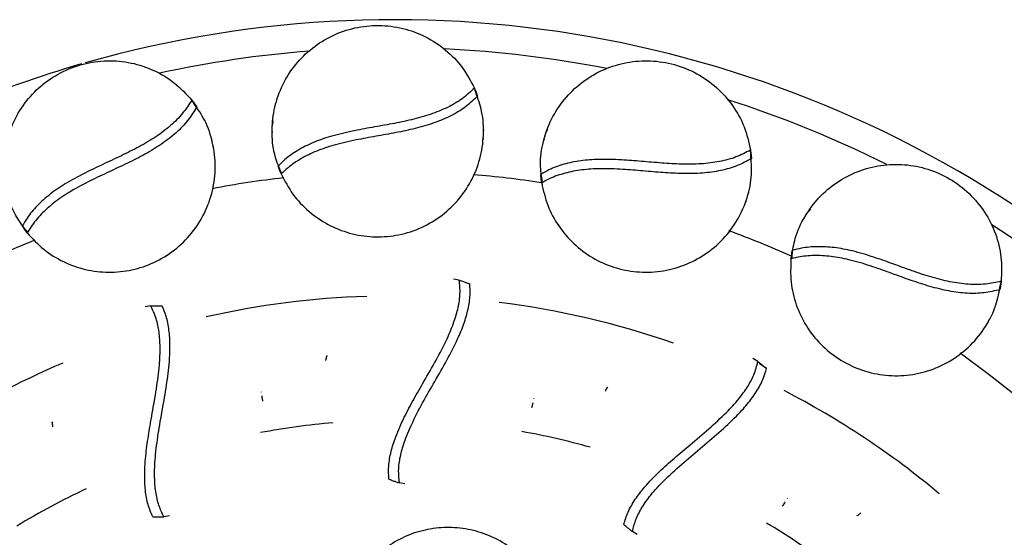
# Model space of a CAD drawing. Header units: millimetres. Extents: x 1128 to 3106, y 573 to 3385.
# Tile 5 of 44: x 1295 to 1505, y 951 to 1061. Entities that reach past the tile are written whole.
import ezdxf

# ---------------------------------------------------------------- set-up
doc = ezdxf.new("R2010")
doc.units = ezdxf.units.MM

msp = doc.modelspace()

# ---------------------------------------------------------------- linework, layer by layer
at = {"color": 7, "linetype": 'Continuous', "lineweight": 25}
for p, q in [((1391.93, 1046.58), (1392.61, 1045.17)), ((1331.76, 1044.08), (1332.78, 1042.89)), ((1349, 1039.91), (1348.88, 1039.25)), ((1348.85, 1037.64), (1348.83, 1037.44)), ((1393.87, 1038.02), (1393.81, 1037.44)), ((1407.5, 1038.1), (1407.21, 1037.49)), ((1335.85, 1036.31), (1335.95, 1035.73)), ((1336.28, 1034.55), (1336.3, 1034.25)), ((1393.82, 1036.2), (1393.77, 1035.92)), ((1406.77, 1035.94), (1406.7, 1035.75)), ((1450.69, 1033.43), (1450.98, 1031.89)), ((1350.09, 1030.29), (1350.78, 1028.87)), ((1406.06, 1028.51), (1406.36, 1026.97)), ((1450.35, 1024.65), (1450.14, 1024.11)), ((1449.83, 1022.91), (1449.71, 1022.65)), ((1463.54, 1021.2), (1463.1, 1020.69)), ((1462.27, 1019.31), (1462.15, 1019.14)), ((1295.57, 1017.51), (1296.6, 1016.32)), ((1459.67, 1012.32), (1459.56, 1010.75)), ((1388.7, 1005.97), (1387.48, 1006.19)), ((1504.05, 1005.51), (1503.93, 1003.95)), ((1322.97, 1000.5), (1321.74, 1000.29)), ((1501.45, 997.12), (1501.11, 996.65)), ((1500.5, 995.58), (1500.31, 995.36)), ((1360.52, 989.92), (1360.47, 989.78)), ((1452.35, 988.63), (1451.27, 989.26)), ((1454.18, 987.12), (1452.65, 988.24)), ((1346.5, 982.21), (1346.5, 982.13)), ((1420.37, 983.18), (1420.28, 983.07)), ((1346.76, 980.42), (1346.76, 980.22)), ((1404.56, 980.74), (1404.54, 980.66)), ((1404.19, 978.96), (1404.13, 978.78)), ((1301.97, 975.77), (1301.97, 975.62)), ((1377.14, 962.55), (1375.96, 962.77)), ((1458.62, 959.49), (1458.57, 959.43)), ((1457.67, 957.95), (1457.54, 957.8)), ((1326.95, 955.74), (1325.77, 955.54)), ((1474.31, 956.38), (1474.18, 956.31)), ((1426.63, 951.78), (1425.59, 952.39))]:
    msp.add_line(p, q, dxfattribs=at)
at = {"color": 1, "linetype": 'Continuous', "lineweight": 25, "flags": 128}
msp.add_lwpolyline([(1495.48, 990.47), (1501.66, 985.89), (1506.86, 981.74)], dxfattribs=at)
at = {"color": 7, "linetype": 'Continuous', "lineweight": 25}
for start, end in [(358.8745, 105.9191), (106.1121, 119.5735)]:
    msp.add_arc((1374.83, 821.48), 240, start, end, dxfattribs=at)
at = {"color": 1, "linetype": 'Continuous', "lineweight": 25}
for radius, start, end in [(234, 94.4171, 102.345), (234, 78.8458, 87.3854), (234, 63.3421, 72.3018), (207.64, 81.3217, 85.3406), (207.64, 96.5001, 100.7669), (234, 47.9231, 57.0497), (207.64, 65.9325, 69.9118), (207.64, 111.6581, 116.1293), (181.14, 91.8466, 102.7775), (181.14, 70.8157, 82.9064), (181.14, 112.9392, 122.5373), (181.14, 50.1065, 62.6904), (154.64, 94.8353, 100.6125), (154.64, 74.3318, 79.8656), (154.64, 115.1011, 121.326), (154.64, 53.6291, 59.1132)]:
    msp.add_arc((1374.83, 821.48), radius, start, end, dxfattribs=at)
at = {"color": 7, "linetype": 'Continuous', "lineweight": 25}
for points, knots in [([(1350.61, 1029.21), (1350.15, 1030.41), (1349.07, 1033.17), (1348.66, 1037.85), (1349.23, 1042.89), (1350.94, 1047.69), (1353.67, 1051.98), (1357.28, 1055.56), (1361.6, 1058.24), (1366.44, 1059.91), (1371.57, 1060.45), (1376.71, 1059.8), (1381.59, 1058.01), (1385.9, 1055.16), (1389.54, 1051.43), (1391.14, 1048.38), (1391.94, 1046.86)], [0, 0, 0, 0, 0.054635, 0.126713, 0.198773, 0.27084, 0.342924, 0.414991, 0.487051, 0.559129, 0.632615, 0.706086, 0.779557, 0.853044, 0.926529, 1, 1, 1, 1]), ([(1296.35, 1016.61), (1295.59, 1017.64), (1293.83, 1020.03), (1292.23, 1024.45), (1291.47, 1029.47), (1291.88, 1034.54), (1293.41, 1039.39), (1295.97, 1043.78), (1299.45, 1047.49), (1303.7, 1050.35), (1308.51, 1052.2), (1313.64, 1052.91), (1318.81, 1052.45), (1323.72, 1050.8), (1328.2, 1048.14), (1330.53, 1045.61), (1331.7, 1044.35)], [0, 0, 0, 0, 0.054635, 0.126713, 0.198773, 0.27084, 0.342924, 0.414991, 0.487051, 0.559129, 0.632615, 0.706086, 0.779557, 0.853044, 0.926529, 1, 1, 1, 1]), ([(1406.29, 1027.35), (1406.15, 1028.62), (1405.82, 1031.56), (1406.64, 1036.19), (1408.49, 1040.92), (1411.39, 1045.1), (1415.13, 1048.54), (1419.55, 1051.06), (1424.42, 1052.54), (1429.52, 1052.89), (1434.61, 1052.09), (1439.42, 1050.14), (1443.66, 1047.15), (1447.09, 1043.27), (1449.64, 1038.73), (1450.4, 1035.37), (1450.77, 1033.69)], [0, 0, 0, 0, 0.054635, 0.126713, 0.198773, 0.27084, 0.342924, 0.414991, 0.487051, 0.559129, 0.632615, 0.706086, 0.779557, 0.853044, 0.926529, 1, 1, 1, 1]), ([(1391.94, 1046.86), (1391.11, 1046.1), (1389.44, 1044.58), (1386.25, 1042.72), (1382.58, 1041.24), (1378.58, 1040.12), (1374.38, 1039.27), (1370.12, 1038.53), (1365.66, 1037.72), (1361.4, 1036.7), (1357.5, 1035.34), (1354.24, 1033.69), (1351.79, 1031.97), (1350.56, 1030.75), (1350.09, 1030.29)], [0, 0, 0, 0, 0.086355, 0.172652, 0.259123, 0.345634, 0.430021, 0.515276, 0.60052, 0.698033, 0.781415, 0.86494, 0.948501, 1, 1, 1, 1]), ([(1350.76, 1028.6), (1351.53, 1027.13), (1353.07, 1024.18), (1356.53, 1020.54), (1360.65, 1017.7), (1365.3, 1015.84), (1370.24, 1015.05), (1375.28, 1015.36), (1380.17, 1016.79), (1384.65, 1019.31), (1388.45, 1022.77), (1391.37, 1026.99), (1393.28, 1031.77), (1394.03, 1036.84), (1393.75, 1041.71), (1392.7, 1044.65), (1392.22, 1045.98)], [0, 0, 0, 0, 0.071246, 0.142514, 0.213766, 0.28501, 0.356275, 0.427531, 0.500615, 0.573709, 0.646817, 0.719907, 0.792992, 0.866091, 0.939196, 1, 1, 1, 1]), ([(1392.61, 1045.17), (1391.79, 1044.4), (1390.16, 1042.85), (1387.01, 1040.94), (1383.37, 1039.42), (1379.39, 1038.26), (1375.2, 1037.39), (1370.95, 1036.64), (1366.49, 1035.84), (1362.2, 1034.85), (1358.26, 1033.54), (1354.96, 1031.92), (1352.48, 1030.24), (1351.23, 1029.05), (1350.76, 1028.6)], [0, 0, 0, 0, 0.0869052, 0.1737485, 0.2608209, 0.3479292, 0.4321209, 0.5171703, 0.6022141, 0.6998565, 0.7834091, 0.8665322, 0.9496841, 1, 1, 1, 1]), ([(1391.94, 1046.86), (1392, 1046.7), (1392.12, 1046.4), (1392.34, 1045.84), (1392.5, 1045.43), (1392.61, 1045.17)], [0, 0, 0, 0, 0.269889, 0.539779, 1, 1, 1, 1]), ([(1331.7, 1044.35), (1331.09, 1043.4), (1329.88, 1041.5), (1327.27, 1038.88), (1324.12, 1036.5), (1320.54, 1034.39), (1316.71, 1032.48), (1312.78, 1030.66), (1308.68, 1028.72), (1304.83, 1026.63), (1301.42, 1024.31), (1298.7, 1021.87), (1296.78, 1019.58), (1295.9, 1018.08), (1295.57, 1017.51)], [0, 0, 0, 0, 0.086355, 0.172652, 0.259123, 0.345634, 0.430021, 0.515276, 0.60052, 0.698033, 0.781415, 0.86494, 0.948501, 1, 1, 1, 1]), ([(1296.65, 1016.05), (1297.78, 1014.83), (1300.03, 1012.38), (1304.31, 1009.76), (1309.02, 1008.08), (1314, 1007.5), (1318.98, 1008.01), (1323.76, 1009.61), (1328.11, 1012.26), (1331.79, 1015.85), (1334.56, 1020.18), (1336.29, 1025.01), (1336.9, 1030.12), (1336.31, 1035.21), (1334.79, 1039.84), (1333.01, 1042.41), (1332.2, 1043.57)], [0, 0, 0, 0, 0.0712462, 0.1425143, 0.2137655, 0.2850096, 0.3562745, 0.4275307, 0.5006155, 0.5737091, 0.6468169, 0.7199067, 0.7929921, 0.8660914, 0.9391956, 1, 1, 1, 1]), ([(1332.78, 1042.89), (1332.2, 1041.93), (1331.02, 1040.02), (1328.47, 1037.36), (1325.35, 1034.95), (1321.8, 1032.8), (1317.99, 1030.87), (1314.07, 1029.05), (1309.97, 1027.12), (1306.08, 1025.06), (1302.62, 1022.77), (1299.84, 1020.35), (1297.89, 1018.09), (1296.99, 1016.61), (1296.65, 1016.05)], [0, 0, 0, 0, 0.086905, 0.173749, 0.260821, 0.347929, 0.432121, 0.51717, 0.602214, 0.699856, 0.783409, 0.866532, 0.949684, 1, 1, 1, 1]), ([(1331.7, 1044.35), (1331.8, 1044.21), (1331.99, 1043.95), (1332.35, 1043.46), (1332.62, 1043.11), (1332.78, 1042.89)], [0, 0, 0, 0, 0.269889, 0.539779, 1, 1, 1, 1]), ([(1348.86, 1038.34), (1348.86, 1038.37), (1348.87, 1038.67), (1348.87, 1038.97), (1348.88, 1039.25)], [0, 0, 0, 0, 0.08188, 1, 1, 1, 1]), ([(1406.96, 1036.61), (1406.96, 1036.64), (1407.05, 1036.93), (1407.13, 1037.22), (1407.21, 1037.49)], [0, 0, 0, 0, 0.08188, 1, 1, 1, 1]), ([(1450.77, 1033.69), (1449.77, 1033.17), (1447.77, 1032.13), (1444.2, 1031.17), (1440.28, 1030.69), (1436.13, 1030.64), (1431.85, 1030.91), (1427.54, 1031.3), (1423.03, 1031.66), (1418.65, 1031.78), (1414.53, 1031.48), (1410.95, 1030.73), (1408.14, 1029.7), (1406.64, 1028.84), (1406.06, 1028.51)], [0, 0, 0, 0, 0.086355, 0.172652, 0.259123, 0.345634, 0.430021, 0.515276, 0.60052, 0.698033, 0.781415, 0.86494, 0.948501, 1, 1, 1, 1]), ([(1406.27, 1026.71), (1406.63, 1025.09), (1407.36, 1021.85), (1409.76, 1017.43), (1413, 1013.63), (1417.02, 1010.63), (1421.58, 1008.58), (1426.53, 1007.58), (1431.62, 1007.7), (1436.6, 1008.97), (1441.17, 1011.33), (1445.08, 1014.65), (1448.16, 1018.77), (1450.2, 1023.47), (1451.19, 1028.25), (1450.93, 1031.36), (1450.82, 1032.77)], [0, 0, 0, 0, 0.071246, 0.142514, 0.213766, 0.28501, 0.356275, 0.427531, 0.500615, 0.573709, 0.646817, 0.719907, 0.792992, 0.866091, 0.939196, 1, 1, 1, 1]), ([(1450.77, 1033.69), (1450.79, 1033.53), (1450.83, 1033.2), (1450.89, 1032.6), (1450.95, 1032.16), (1450.98, 1031.89)], [0, 0, 0, 0, 0.269889, 0.539779, 1, 1, 1, 1]), ([(1350.76, 1028.6), (1350.7, 1028.75), (1350.58, 1029.06), (1350.36, 1029.62), (1350.2, 1030.03), (1350.09, 1030.29)], [0, 0, 0, 0, 0.2698894, 0.539779, 1, 1, 1, 1]), ([(1450.98, 1031.89), (1449.99, 1031.35), (1448.02, 1030.28), (1444.48, 1029.26), (1440.57, 1028.72), (1436.42, 1028.64), (1432.16, 1028.87), (1427.86, 1029.26), (1423.34, 1029.64), (1418.94, 1029.79), (1414.8, 1029.54), (1411.19, 1028.84), (1408.36, 1027.85), (1406.84, 1027.03), (1406.27, 1026.71)], [0, 0, 0, 0, 0.0869052, 0.1737485, 0.2608209, 0.3479292, 0.4321209, 0.5171703, 0.6022141, 0.6998565, 0.7834091, 0.8665322, 0.9496841, 1, 1, 1, 1]), ([(1459.58, 1011.13), (1459.78, 1012.39), (1460.22, 1015.33), (1462.21, 1019.59), (1465.22, 1023.67), (1469.11, 1026.96), (1473.61, 1029.32), (1478.53, 1030.61), (1483.61, 1030.77), (1488.64, 1029.79), (1493.35, 1027.7), (1497.48, 1024.57), (1500.81, 1020.58), (1503.12, 1015.95), (1504.4, 1010.9), (1504.26, 1007.46), (1504.2, 1005.74)], [0, 0, 0, 0, 0.0546351, 0.1267126, 0.1987734, 0.2708398, 0.3429242, 0.4149906, 0.4870515, 0.5591289, 0.6326149, 0.706086, 0.7795572, 0.853044, 0.9265292, 1, 1, 1, 1]), ([(1406.27, 1026.71), (1406.26, 1026.88), (1406.22, 1027.2), (1406.15, 1027.8), (1406.1, 1028.24), (1406.06, 1028.51)], [0, 0, 0, 0, 0.2698894, 0.539779, 1, 1, 1, 1]), ([(1462.63, 1019.91), (1462.64, 1019.93), (1462.8, 1020.19), (1462.96, 1020.45), (1463.1, 1020.69)], [0, 0, 0, 0, 0.08188, 1, 1, 1, 1]), ([(1296.65, 1016.05), (1296.56, 1016.19), (1296.36, 1016.45), (1296, 1016.94), (1295.74, 1017.29), (1295.57, 1017.51)], [0, 0, 0, 0, 0.269889, 0.539779, 1, 1, 1, 1]), ([(1459.4, 1010.52), (1459.43, 1010.68), (1459.48, 1011.01), (1459.57, 1011.61), (1459.63, 1012.04), (1459.67, 1012.32)], [0, 0, 0, 0, 0.2698894, 0.539779, 1, 1, 1, 1]), ([(1504.2, 1005.74), (1503.09, 1005.5), (1500.89, 1005.02), (1497.19, 1005.01), (1493.29, 1005.56), (1489.26, 1006.59), (1485.2, 1007.95), (1481.13, 1009.45), (1476.87, 1010.97), (1472.67, 1012.22), (1468.62, 1012.99), (1464.96, 1013.19), (1461.98, 1012.92), (1460.31, 1012.48), (1459.67, 1012.32)], [0, 0, 0, 0, 0.086355, 0.172652, 0.259123, 0.345634, 0.430021, 0.515276, 0.60052, 0.698033, 0.781415, 0.86494, 0.948501, 1, 1, 1, 1]), ([(1459.4, 1010.52), (1459.33, 1008.86), (1459.19, 1005.54), (1460.37, 1000.65), (1462.52, 996.14), (1465.62, 992.2), (1469.5, 989.05), (1474.02, 986.8), (1478.97, 985.59), (1484.11, 985.53), (1489.13, 986.63), (1493.77, 988.83), (1497.81, 992.01), (1501, 996.02), (1503.19, 1000.38), (1503.75, 1003.45), (1504, 1004.84)], [0, 0, 0, 0, 0.071246, 0.142514, 0.213766, 0.28501, 0.356275, 0.427531, 0.500615, 0.573709, 0.646817, 0.719907, 0.792992, 0.866091, 0.939196, 1, 1, 1, 1]), ([(1503.93, 1003.95), (1502.84, 1003.69), (1500.65, 1003.17), (1496.97, 1003.09), (1493.05, 1003.59), (1489.03, 1004.58), (1484.97, 1005.91), (1480.91, 1007.4), (1476.65, 1008.93), (1472.44, 1010.22), (1468.37, 1011.05), (1464.7, 1011.3), (1461.72, 1011.09), (1460.04, 1010.68), (1459.4, 1010.52)], [0, 0, 0, 0, 0.086905, 0.173749, 0.260821, 0.347929, 0.432121, 0.51717, 0.602214, 0.699856, 0.783409, 0.866532, 0.949684, 1, 1, 1, 1]), ([(1373.72, 963.56), (1373.67, 964.48), (1373.57, 966.33), (1374.11, 969.41), (1375.22, 972.9), (1376.88, 976.64), (1378.98, 980.57), (1381.32, 984.62), (1383.8, 988.91), (1386.02, 993.16), (1387.6, 996.93), (1388.53, 1000.15), (1388.99, 1003.2), (1388.8, 1005.02), (1388.7, 1005.97)], [0, 0, 0, 0, 0.073649, 0.147323, 0.219531, 0.314191, 0.401297, 0.488464, 0.592688, 0.697, 0.778914, 0.850086, 0.921184, 1, 1, 1, 1]), ([(1375.96, 962.77), (1375.87, 963.64), (1375.68, 965.38), (1376.07, 968.33), (1377, 971.66), (1378.6, 975.51), (1380.87, 979.84), (1383.48, 984.36), (1386.1, 988.9), (1388.22, 993.01), (1389.74, 996.66), (1390.65, 999.8), (1391.11, 1002.7), (1390.99, 1004.39), (1390.94, 1005.18)], [0, 0, 0, 0, 0.072157, 0.144318, 0.215134, 0.304583, 0.406881, 0.511523, 0.615476, 0.719281, 0.791916, 0.86422, 0.936443, 1, 1, 1, 1]), ([(1388.7, 1005.97), (1389, 1005.87), (1389.53, 1005.69), (1390.27, 1005.43), (1390.72, 1005.26), (1390.94, 1005.18)], [0, 0, 0, 0, 0.400872, 0.700424, 1, 1, 1, 1]), ([(1504.2, 1005.74), (1504.17, 1005.58), (1504.12, 1005.26), (1504.03, 1004.66), (1503.97, 1004.22), (1503.93, 1003.95)], [0, 0, 0, 0, 0.2698894, 0.539779, 1, 1, 1, 1]), ([(1323.4, 955.52), (1323.03, 956.37), (1322.3, 958.07), (1321.76, 961.15), (1321.6, 964.81), (1321.89, 968.89), (1322.52, 973.3), (1323.33, 977.91), (1324.2, 982.79), (1324.83, 987.55), (1325.02, 991.63), (1324.79, 994.96), (1324.18, 998), (1323.39, 999.64), (1322.97, 1000.5)], [0, 0, 0, 0, 0.073649, 0.147323, 0.219531, 0.314191, 0.401297, 0.488464, 0.592688, 0.697, 0.778914, 0.850086, 0.921184, 1, 1, 1, 1]), ([(1322.97, 1000.5), (1323.28, 1000.51), (1323.84, 1000.52), (1324.63, 1000.52), (1325.1, 1000.52), (1325.34, 1000.52)], [0, 0, 0, 0, 0.400872, 0.700424, 1, 1, 1, 1]), ([(1325.77, 955.54), (1325.38, 956.33), (1324.61, 957.9), (1323.97, 960.81), (1323.71, 964.26), (1323.89, 968.42), (1324.54, 973.26), (1325.45, 978.4), (1326.36, 983.57), (1326.95, 988.16), (1327.12, 992.11), (1326.91, 995.37), (1326.34, 998.25), (1325.66, 999.8), (1325.34, 1000.52)], [0, 0, 0, 0, 0.072157, 0.144318, 0.215134, 0.304583, 0.406881, 0.511523, 0.615476, 0.719281, 0.791916, 0.86422, 0.936443, 1, 1, 1, 1]), ([(1360.29, 988.88), (1360.29, 988.91), (1360.36, 989.2), (1360.41, 989.5), (1360.47, 989.78)], [0, 0, 0, 0, 0.083085, 1, 1, 1, 1]), ([(1423.76, 953.9), (1424.03, 954.78), (1424.57, 956.55), (1426.13, 959.26), (1428.36, 962.16), (1431.21, 965.11), (1434.53, 968.08), (1438.1, 971.09), (1441.91, 974.28), (1445.45, 977.51), (1448.22, 980.51), (1450.19, 983.22), (1451.67, 985.93), (1452.11, 987.7), (1452.35, 988.63)], [0, 0, 0, 0, 0.073649, 0.147323, 0.219531, 0.314191, 0.401297, 0.488464, 0.592688, 0.697, 0.778914, 0.850086, 0.921184, 1, 1, 1, 1]), ([(1452.35, 988.63), (1452.59, 988.43), (1453.03, 988.08), (1453.64, 987.58), (1454, 987.27), (1454.18, 987.12)], [0, 0, 0, 0, 0.400872, 0.700424, 1, 1, 1, 1]), ([(1425.59, 952.39), (1425.81, 953.24), (1426.23, 954.94), (1427.6, 957.58), (1429.62, 960.39), (1432.44, 963.46), (1436.05, 966.75), (1440.05, 970.11), (1444.06, 973.48), (1447.46, 976.62), (1450.14, 979.53), (1452.07, 982.16), (1453.49, 984.73), (1453.96, 986.36), (1454.18, 987.12)], [0, 0, 0, 0, 0.0721569, 0.1443182, 0.2151339, 0.3045828, 0.4068813, 0.5115228, 0.615476, 0.7192807, 0.7919161, 0.8642202, 0.9364434, 1, 1, 1, 1]), ([(1419.8, 982.29), (1419.82, 982.31), (1419.97, 982.57), (1420.13, 982.83), (1420.28, 983.07)], [0, 0, 0, 0, 0.0830854, 1, 1, 1, 1]), ([(1346.62, 981.32), (1346.63, 981.29), (1346.67, 980.99), (1346.72, 980.69), (1346.76, 980.42)], [0, 0, 0, 0, 0.083085, 1, 1, 1, 1]), ([(1404.37, 979.85), (1404.37, 979.83), (1404.31, 979.53), (1404.25, 979.23), (1404.19, 978.96)], [0, 0, 0, 0, 0.083085, 1, 1, 1, 1]), ([(1302.11, 974.72), (1302.11, 974.75), (1302.06, 975.05), (1302.02, 975.35), (1301.97, 975.62)], [0, 0, 0, 0, 0.083085, 1, 1, 1, 1]), ([(1373.72, 963.56), (1374.02, 963.45), (1374.54, 963.26), (1375.29, 962.99), (1375.73, 962.84), (1375.96, 962.77)], [0, 0, 0, 0, 0.4008715, 0.7004244, 1, 1, 1, 1]), ([(1458.14, 958.73), (1458.13, 958.71), (1457.97, 958.45), (1457.81, 958.19), (1457.67, 957.95)], [0, 0, 0, 0, 0.083085, 1, 1, 1, 1]), ([(1323.4, 955.52), (1323.71, 955.52), (1324.27, 955.52), (1325.06, 955.53), (1325.53, 955.54), (1325.77, 955.54)], [0, 0, 0, 0, 0.400872, 0.700424, 1, 1, 1, 1]), ([(1473.47, 955.74), (1473.49, 955.76), (1473.73, 955.94), (1473.97, 956.13), (1474.18, 956.31)], [0, 0, 0, 0, 0.083085, 1, 1, 1, 1]), ([(1408.87, 930.7), (1408.77, 932.33), (1408.57, 935.6), (1406.94, 940.28), (1404.41, 944.5), (1401, 948.08), (1396.91, 950.84), (1392.41, 952.61), (1387.73, 953.38), (1383.09, 953.19), (1378.58, 952.05), (1374.4, 950.02), (1370.68, 947.15), (1367.6, 943.54), (1365.36, 939.32), (1364.06, 935.14), (1363.97, 932.41), (1363.93, 931.26)], [0, 0, 0, 0, 0.069771, 0.139566, 0.209344, 0.279116, 0.348911, 0.418688, 0.484476, 0.550286, 0.616069, 0.68188, 0.747666, 0.815453, 0.883244, 0.951017, 1, 1, 1, 1]), ([(1423.76, 953.9), (1424.01, 953.69), (1424.43, 953.34), (1425.04, 952.83), (1425.41, 952.54), (1425.59, 952.39)], [0, 0, 0, 0, 0.400872, 0.700424, 1, 1, 1, 1])]:
    msp.add_open_spline(points, degree=3, knots=knots, dxfattribs=at)

doc.saveas('drawing.dxf')
